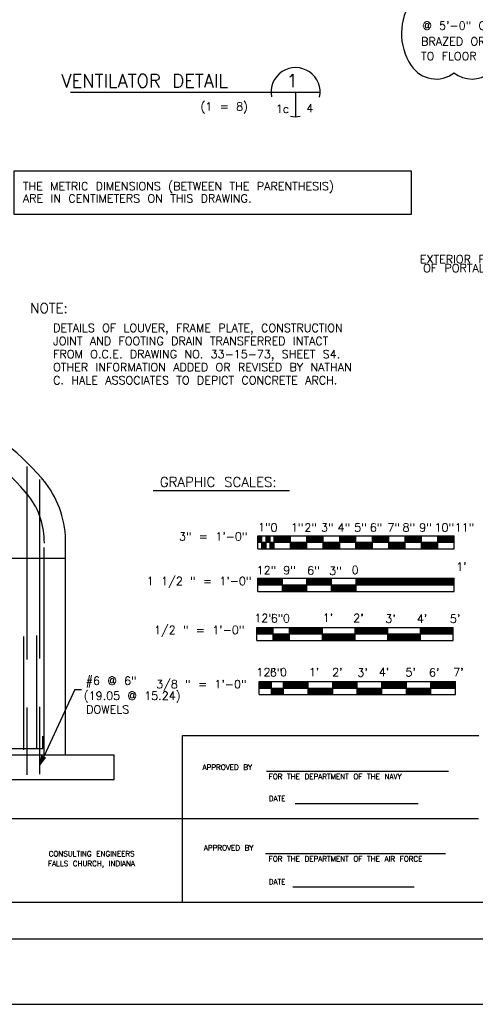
# Model space of a CAD drawing. Extents: x -17 to 2859, y -14 to 3983.
# Tile 12 of 39: x 8.44 to 15.4, y -13.71 to 1.33. Entities that reach past the tile are written whole.
import ezdxf
from ezdxf.enums import TextEntityAlignment as Align

# ---------------------------------------------------------------- set-up
doc = ezdxf.new("R2010")
doc.units = 0
doc.header["$LTSCALE"] = 25.4
doc.header["$MEASUREMENT"] = 0
doc.linetypes.add('HIDDEN2', pattern=[0.1875, 0.125, -0.0625])
doc.layers.get('0').update_dxf_attribs({"linetype": 'CONTINUOUS'})
for name, color, linetype in [('PAN_RS', 7, 'CONTINUOUS'), ('PAN_TS', 7, 'CONTINUOUS'), ('PAN_WIDTH', 7, 'CONTINUOUS')]:
    doc.layers.add(name, color=color, linetype=linetype)
doc.styles.add('TXT_SHX', font='txt.shx')

# ---------------------------------------------------------------- blocks, each defined once
blk = doc.blocks.new('LT1')
at = {"layer": 'PAN_TS', "color": 24, "linetype": 'CONTINUOUS'}
for p, q in [((0, 0), (-0.0015, -0.00032)), ((-0.0015, -0.00032), (-0.00135, 0)), ((0, 0), (-0.00149, 0.00032)), ((-0.00135, 0), (-0.00149, 0.00032)), ((-0.00039, -0.00001), (-0.00136, 0.00021)), ((-0.00128, 0), (-0.00136, 0.00021)), ((-0.00136, -0.00021), (-0.00128, 0)), ((-0.00076, 0), (-0.00122, 0.0001)), ((-0.00119, 0), (-0.00122, 0.0001)), ((-0.00076, 0), (-0.00122, -0.0001)), ((-0.00122, -0.0001), (-0.00119, 0)), ((-0.00039, -0.00001), (-0.00136, -0.00021))]:
    blk.add_line(p, q, dxfattribs=at)
blk = doc.blocks.new('112BAR')
at = {"layer": 'PAN_TS', "color": 24, "linetype": 'CONTINUOUS'}
for p, q in [((-0.00398, 0.00215), (0.02728, 0.00215)), ((-0.00398, 0.00006), (-0.00398, 0.00215)), ((-0.00398, 0.0021), (-0.00007, 0.0021)), ((-0.00398, 0.00204), (-0.00007, 0.00204)), ((-0.00398, 0.00199), (-0.00007, 0.00199)), ((-0.00398, 0.00194), (-0.00007, 0.00194)), ((-0.00398, 0.00189), (-0.00007, 0.00189)), ((-0.00398, 0.00184), (-0.00007, 0.00184)), ((-0.00398, 0.00178), (-0.00007, 0.00178)), ((-0.00398, 0.00172), (-0.00007, 0.00172)), ((-0.00398, 0.00168), (-0.00007, 0.00168)), ((-0.00398, 0.00162), (-0.00007, 0.00162)), ((-0.00398, 0.00158), (-0.00007, 0.00158)), ((-0.00007, 0.00006), (-0.00007, 0.00215)), ((0.00384, 0.00006), (0.00384, 0.00215)), ((0.00384, 0.0021), (0.00774, 0.0021)), ((0.00384, 0.00204), (0.00774, 0.00204)), ((0.00384, 0.00199), (0.00774, 0.00199)), ((0.00384, 0.00194), (0.00774, 0.00194)), ((0.00384, 0.00189), (0.00774, 0.00189)), ((0.00384, 0.00184), (0.00774, 0.00184)), ((0.00384, 0.00178), (0.00774, 0.00178)), ((0.00384, 0.00172), (0.00774, 0.00172)), ((0.00384, 0.00168), (0.00774, 0.00168)), ((0.00384, 0.00162), (0.00774, 0.00162)), ((0.00384, 0.00158), (0.00774, 0.00158)), ((0.00774, 0.00006), (0.00774, 0.00215)), ((0.01165, 0.00006), (0.01165, 0.00215)), ((0.01165, 0.0021), (0.02728, 0.0021)), ((0.01165, 0.00204), (0.02728, 0.00204)), ((0.01165, 0.00199), (0.02728, 0.00199)), ((0.01165, 0.00194), (0.02728, 0.00194)), ((0.01165, 0.00189), (0.02728, 0.00189)), ((0.01165, 0.00184), (0.02728, 0.00184)), ((0.01165, 0.00178), (0.02728, 0.00178)), ((0.01165, 0.00172), (0.02728, 0.00172)), ((0.01165, 0.00168), (0.02728, 0.00168)), ((0.01165, 0.00162), (0.02728, 0.00162)), ((0.01165, 0.00158), (0.02728, 0.00158)), ((0.02728, 0.00006), (0.02728, 0.00215)), ((-0.00398, 0.00153), (-0.00007, 0.00153)), ((-0.00398, 0.00147), (-0.00007, 0.00147)), ((-0.00398, 0.00141), (-0.00007, 0.00141)), ((-0.00398, 0.00136), (-0.00007, 0.00136)), ((-0.00398, 0.00131), (-0.00007, 0.00131)), ((-0.00398, 0.00126), (-0.00007, 0.00126)), ((-0.00398, 0.00121), (-0.00007, 0.00121)), ((-0.00398, 0.00115), (-0.00007, 0.00115)), ((-0.00398, 0.0011), (0.02728, 0.0011)), ((-0.00398, 0.00006), (0.02728, 0.00006)), ((-0.00007, 0.00105), (0.00384, 0.00105)), ((-0.00007, 0.001), (0.00384, 0.001)), ((-0.00007, 0.00095), (0.00384, 0.00095)), ((-0.00007, 0.0009), (0.00384, 0.0009)), ((-0.00007, 0.00085), (0.00384, 0.00085)), ((-0.00007, 0.00079), (0.00384, 0.00079)), ((-0.00007, 0.00074), (0.00384, 0.00074)), ((-0.00007, 0.00069), (0.00384, 0.00069)), ((-0.00007, 0.00064), (0.00384, 0.00064)), ((-0.00007, 0.00059), (0.00384, 0.00059)), ((-0.00007, 0.00052), (0.00384, 0.00052)), ((-0.00007, 0.00047), (0.00384, 0.00047)), ((-0.00007, 0.00042), (0.00384, 0.00042)), ((-0.00007, 0.00038), (0.00384, 0.00038)), ((-0.00007, 0.00032), (0.00384, 0.00032)), ((-0.00007, 0.00028), (0.00384, 0.00028)), ((-0.00007, 0.00022), (0.00384, 0.00022)), ((-0.00007, 0.00016), (0.00384, 0.00016)), ((-0.00007, 0.00011), (0.00384, 0.00011)), ((0.00384, 0.00153), (0.00774, 0.00153)), ((0.00384, 0.00147), (0.00774, 0.00147)), ((0.00384, 0.00141), (0.00774, 0.00141)), ((0.00384, 0.00136), (0.00774, 0.00136)), ((0.00384, 0.00131), (0.00774, 0.00131)), ((0.00384, 0.00126), (0.00774, 0.00126)), ((0.00384, 0.00121), (0.00774, 0.00121)), ((0.00384, 0.00115), (0.00774, 0.00115)), ((0.00774, 0.0011), (0.01165, 0.0011)), ((0.00774, 0.00105), (0.01165, 0.00105)), ((0.00774, 0.001), (0.01165, 0.001)), ((0.00774, 0.00095), (0.01165, 0.00095)), ((0.00774, 0.0009), (0.01165, 0.0009)), ((0.00774, 0.00085), (0.01165, 0.00085)), ((0.00774, 0.00079), (0.01165, 0.00079)), ((0.00774, 0.00074), (0.01165, 0.00074)), ((0.00774, 0.00069), (0.01165, 0.00069)), ((0.00774, 0.00064), (0.01165, 0.00064)), ((0.00774, 0.00059), (0.01165, 0.00059)), ((0.00774, 0.00052), (0.01165, 0.00052)), ((0.00774, 0.00047), (0.01165, 0.00047)), ((0.00774, 0.00042), (0.01165, 0.00042)), ((0.00774, 0.00038), (0.01165, 0.00038)), ((0.00774, 0.00032), (0.01165, 0.00032)), ((0.00774, 0.00028), (0.01165, 0.00028)), ((0.00774, 0.00022), (0.01165, 0.00022)), ((0.00774, 0.00016), (0.01165, 0.00016)), ((0.00774, 0.00011), (0.01165, 0.00011)), ((0.01165, 0.00153), (0.02728, 0.00153)), ((0.01165, 0.00147), (0.02728, 0.00147)), ((0.01165, 0.00141), (0.02728, 0.00141)), ((0.01165, 0.00136), (0.02728, 0.00136)), ((0.01165, 0.00131), (0.02728, 0.00131)), ((0.01165, 0.00126), (0.02728, 0.00126)), ((0.01165, 0.00121), (0.02728, 0.00121)), ((0.01165, 0.00115), (0.02728, 0.00115))]:
    blk.add_line(p, q, dxfattribs=at)
at = {"layer": 'PAN_RS', "color": 24, "linetype": 'CONTINUOUS', "style": 'TXT_SHX'}
for s, p in [("1'", (0.02843, 0.00335)), ('12"', (-0.0026, 0.00278)), ('9"', (0.00107, 0.00278)), ('6"', (0.00488, 0.00274)), ('3"', (0.00838, 0.00269)), ('0', (0.01152, 0.00282))]:
    blk.add_text(s, height=0.0013, dxfattribs=at).set_placement(p, align=Align.CENTER)
at = {"layer": 'PAN_TS', "color": 24, "linetype": 'CONTINUOUS', "style": 'TXT_SHX'}
blk.add_text('1 1/2 " = 1\'-0"', height=0.0013, dxfattribs=at).set_placement((-0.00498, 0.00105), align=Align.RIGHT)
blk = doc.blocks.new('12BAR')
at = {"layer": 'PAN_TS', "color": 24, "linetype": 'CONTINUOUS'}
for p, q in [((-0.00628, 0.00236), (0.02496, 0.00236)), ((-0.00628, 0.00028), (-0.00628, 0.00236)), ((-0.00628, 0.00231), (-0.00367, 0.00231)), ((-0.00628, 0.00226), (-0.00367, 0.00226)), ((-0.00628, 0.00221), (-0.00367, 0.00221)), ((-0.00628, 0.00215), (-0.00367, 0.00215)), ((-0.00628, 0.0021), (-0.00367, 0.0021)), ((-0.00628, 0.00205), (-0.00367, 0.00205)), ((-0.00628, 0.002), (-0.00367, 0.002)), ((-0.00628, 0.00195), (-0.00367, 0.00195)), ((-0.00628, 0.0019), (-0.00367, 0.0019)), ((-0.00628, 0.00185), (-0.00367, 0.00185)), ((-0.00628, 0.00179), (-0.00367, 0.00179)), ((-0.00628, 0.00174), (-0.00367, 0.00174)), ((-0.00628, 0.00169), (-0.00367, 0.00169)), ((-0.00628, 0.00164), (-0.00367, 0.00164)), ((-0.00628, 0.00159), (-0.00367, 0.00159)), ((-0.00367, 0.00028), (-0.00367, 0.00236)), ((-0.00108, 0.00028), (-0.00108, 0.00236)), ((-0.00108, 0.00231), (0.00414, 0.00231)), ((-0.00108, 0.00226), (0.00414, 0.00226)), ((-0.00108, 0.00221), (0.00414, 0.00221)), ((-0.00108, 0.00215), (0.00414, 0.00215)), ((-0.00108, 0.0021), (0.00414, 0.0021)), ((-0.00108, 0.00205), (0.00414, 0.00205)), ((-0.00108, 0.002), (0.00414, 0.002)), ((-0.00108, 0.00195), (0.00414, 0.00195)), ((-0.00108, 0.0019), (0.00414, 0.0019)), ((-0.00108, 0.00185), (0.00414, 0.00185)), ((-0.00108, 0.00179), (0.00414, 0.00179)), ((-0.00108, 0.00174), (0.00414, 0.00174)), ((-0.00108, 0.00169), (0.00414, 0.00169)), ((-0.00108, 0.00164), (0.00414, 0.00164)), ((-0.00108, 0.00159), (0.00414, 0.00159)), ((0.00414, 0.00028), (0.00414, 0.00236)), ((0.00935, 0.00028), (0.00935, 0.00236)), ((0.00935, 0.00231), (0.01455, 0.00231)), ((0.00935, 0.00226), (0.01455, 0.00226)), ((0.00935, 0.00221), (0.01455, 0.00221)), ((0.00935, 0.00215), (0.01455, 0.00215)), ((0.00935, 0.0021), (0.01455, 0.0021)), ((0.00935, 0.00205), (0.01455, 0.00205)), ((0.00935, 0.002), (0.01455, 0.002)), ((0.00935, 0.00195), (0.01455, 0.00195)), ((0.00935, 0.0019), (0.01455, 0.0019)), ((0.00935, 0.00185), (0.01455, 0.00185)), ((0.00935, 0.00179), (0.01455, 0.00179)), ((0.00935, 0.00174), (0.01455, 0.00174)), ((0.00935, 0.00169), (0.01455, 0.00169)), ((0.00935, 0.00164), (0.01455, 0.00164)), ((0.00935, 0.00159), (0.01455, 0.00159)), ((0.01455, 0.00028), (0.01455, 0.00236)), ((0.01976, 0.00028), (0.01976, 0.00236)), ((0.01976, 0.00231), (0.02496, 0.00231)), ((0.01976, 0.00226), (0.02496, 0.00226)), ((0.01976, 0.00221), (0.02496, 0.00221)), ((0.01976, 0.00215), (0.02496, 0.00215)), ((0.01976, 0.0021), (0.02496, 0.0021)), ((0.01976, 0.00205), (0.02496, 0.00205)), ((0.01976, 0.002), (0.02496, 0.002)), ((0.01976, 0.00195), (0.02496, 0.00195)), ((0.01976, 0.0019), (0.02496, 0.0019)), ((0.01976, 0.00185), (0.02496, 0.00185)), ((0.01976, 0.00179), (0.02496, 0.00179)), ((0.01976, 0.00174), (0.02496, 0.00174)), ((0.01976, 0.00169), (0.02496, 0.00169)), ((0.01976, 0.00164), (0.02496, 0.00164)), ((0.01976, 0.00159), (0.02496, 0.00159)), ((0.02496, 0.00028), (0.02496, 0.00236)), ((-0.00628, 0.00153), (-0.00367, 0.00153)), ((-0.00628, 0.00147), (-0.00367, 0.00147)), ((-0.00628, 0.00143), (-0.00367, 0.00143)), ((-0.00628, 0.00137), (-0.00367, 0.00137)), ((-0.00628, 0.00133), (0.02496, 0.00133)), ((-0.00628, 0.00028), (0.02496, 0.00028)), ((-0.00367, 0.00128), (-0.00108, 0.00128)), ((-0.00367, 0.00122), (-0.00108, 0.00122)), ((-0.00367, 0.00116), (-0.00108, 0.00116)), ((-0.00367, 0.00111), (-0.00108, 0.00111)), ((-0.00367, 0.00106), (-0.00108, 0.00106)), ((-0.00367, 0.00101), (-0.00108, 0.00101)), ((-0.00367, 0.00096), (-0.00108, 0.00096)), ((-0.00367, 0.0009), (-0.00108, 0.0009)), ((-0.00367, 0.00085), (-0.00108, 0.00085)), ((-0.00367, 0.0008), (-0.00108, 0.0008)), ((-0.00367, 0.00075), (-0.00108, 0.00075)), ((-0.00367, 0.0007), (-0.00108, 0.0007)), ((-0.00367, 0.00065), (-0.00108, 0.00065)), ((-0.00367, 0.0006), (-0.00108, 0.0006)), ((-0.00367, 0.00054), (-0.00108, 0.00054)), ((-0.00367, 0.00049), (-0.00108, 0.00049)), ((-0.00367, 0.00044), (-0.00108, 0.00044)), ((-0.00367, 0.00039), (-0.00108, 0.00039)), ((-0.00367, 0.00034), (-0.00108, 0.00034)), ((-0.00108, 0.00153), (0.00414, 0.00153)), ((-0.00108, 0.00147), (0.00414, 0.00147)), ((-0.00108, 0.00143), (0.00414, 0.00143)), ((-0.00108, 0.00137), (0.00414, 0.00137)), ((0.00414, 0.00128), (0.00935, 0.00128)), ((0.00414, 0.00122), (0.00935, 0.00122)), ((0.00414, 0.00116), (0.00935, 0.00116)), ((0.00414, 0.00111), (0.00935, 0.00111)), ((0.00414, 0.00106), (0.00935, 0.00106)), ((0.00414, 0.00101), (0.00935, 0.00101)), ((0.00414, 0.00096), (0.00935, 0.00096)), ((0.00414, 0.0009), (0.00935, 0.0009)), ((0.00414, 0.00085), (0.00935, 0.00085)), ((0.00414, 0.0008), (0.00935, 0.0008)), ((0.00414, 0.00075), (0.00935, 0.00075)), ((0.00414, 0.0007), (0.00935, 0.0007)), ((0.00414, 0.00065), (0.00935, 0.00065)), ((0.00414, 0.0006), (0.00935, 0.0006)), ((0.00414, 0.00054), (0.00935, 0.00054)), ((0.00414, 0.00049), (0.00935, 0.00049)), ((0.00414, 0.00044), (0.00935, 0.00044)), ((0.00414, 0.00039), (0.00935, 0.00039)), ((0.00414, 0.00034), (0.00935, 0.00034)), ((0.00935, 0.00153), (0.01455, 0.00153)), ((0.00935, 0.00147), (0.01455, 0.00147)), ((0.00935, 0.00143), (0.01455, 0.00143)), ((0.00935, 0.00137), (0.01455, 0.00137)), ((0.01455, 0.00128), (0.01976, 0.00128)), ((0.01455, 0.00122), (0.01976, 0.00122)), ((0.01455, 0.00116), (0.01976, 0.00116)), ((0.01455, 0.00111), (0.01976, 0.00111)), ((0.01455, 0.00106), (0.01976, 0.00106)), ((0.01455, 0.00101), (0.01976, 0.00101)), ((0.01455, 0.00096), (0.01976, 0.00096)), ((0.01455, 0.0009), (0.01976, 0.0009)), ((0.01455, 0.00085), (0.01976, 0.00085)), ((0.01455, 0.0008), (0.01976, 0.0008)), ((0.01455, 0.00075), (0.01976, 0.00075)), ((0.01455, 0.0007), (0.01976, 0.0007)), ((0.01455, 0.00065), (0.01976, 0.00065)), ((0.01455, 0.0006), (0.01976, 0.0006)), ((0.01455, 0.00054), (0.01976, 0.00054)), ((0.01455, 0.00049), (0.01976, 0.00049)), ((0.01455, 0.00044), (0.01976, 0.00044)), ((0.01455, 0.00039), (0.01976, 0.00039)), ((0.01455, 0.00034), (0.01976, 0.00034)), ((0.01976, 0.00153), (0.02496, 0.00153)), ((0.01976, 0.00147), (0.02496, 0.00147)), ((0.01976, 0.00143), (0.02496, 0.00143)), ((0.01976, 0.00137), (0.02496, 0.00137))]:
    blk.add_line(p, q, dxfattribs=at)
at = {"layer": 'PAN_RS', "color": 24, "linetype": 'CONTINUOUS', "style": 'TXT_SHX'}
for s, p in [('12"', (-0.00514, 0.0032)), ('6"', (-0.00307, 0.00315)), ('0', (-0.00158, 0.00315)), ("1'", (0.00502, 0.00325)), ("2'", (0.00989, 0.0032)), ("3'", (0.01499, 0.00309))]:
    blk.add_text(s, height=0.0013, dxfattribs=at).set_placement(p, align=Align.CENTER)
at = {"layer": 'PAN_TS', "color": 24, "linetype": 'CONTINUOUS', "style": 'TXT_SHX'}
for s, p in [("4'", (0.02001, 0.0031)), ("5'", (0.02528, 0.00309))]:
    blk.add_text(s, height=0.0013, dxfattribs=at).set_placement(p, align=Align.CENTER)
blk.add_text(' 1/2 " = 1\'-0"', height=0.0013, dxfattribs=at).set_placement((-0.00827, 0.0013), align=Align.RIGHT)
blk = doc.blocks.new('3BAR')
at = {"layer": 'PAN_TS', "color": 24, "linetype": 'CONTINUOUS'}
for p, q in [((-0.0076, 0.00213), (0.02365, 0.00213)), ((-0.0076, 0.00004), (-0.0076, 0.00213)), ((-0.0076, 0.00208), (-0.00694, 0.00208)), ((-0.0076, 0.00202), (-0.00694, 0.00202)), ((-0.0076, 0.00198), (-0.00694, 0.00198)), ((-0.0076, 0.00191), (-0.00694, 0.00191)), ((-0.0076, 0.00186), (-0.00694, 0.00186)), ((-0.0076, 0.00181), (-0.00694, 0.00181)), ((-0.0076, 0.00176), (-0.00694, 0.00176)), ((-0.0076, 0.00171), (-0.00694, 0.00171)), ((-0.0076, 0.00165), (-0.00694, 0.00165)), ((-0.0076, 0.0016), (-0.00694, 0.0016)), ((-0.00694, 0.00004), (-0.00694, 0.00213)), ((-0.00629, 0.00004), (-0.00629, 0.00213)), ((-0.00629, 0.00208), (-0.00564, 0.00208)), ((-0.00629, 0.00202), (-0.00564, 0.00202)), ((-0.00629, 0.00198), (-0.00564, 0.00198)), ((-0.00629, 0.00191), (-0.00564, 0.00191)), ((-0.00629, 0.00186), (-0.00564, 0.00186)), ((-0.00629, 0.00181), (-0.00564, 0.00181)), ((-0.00629, 0.00176), (-0.00564, 0.00176)), ((-0.00629, 0.00171), (-0.00564, 0.00171)), ((-0.00629, 0.00165), (-0.00564, 0.00165)), ((-0.00629, 0.0016), (-0.00564, 0.0016)), ((-0.00564, 0.00004), (-0.00564, 0.00213)), ((-0.00499, 0.00004), (-0.00499, 0.00213)), ((-0.00499, 0.00208), (-0.00239, 0.00208)), ((-0.00499, 0.00202), (-0.00239, 0.00202)), ((-0.00499, 0.00198), (-0.00239, 0.00198)), ((-0.00499, 0.00191), (-0.00239, 0.00191)), ((-0.00499, 0.00186), (-0.00239, 0.00186)), ((-0.00499, 0.00181), (-0.00239, 0.00181)), ((-0.00499, 0.00176), (-0.00239, 0.00176)), ((-0.00499, 0.00171), (-0.00239, 0.00171)), ((-0.00499, 0.00165), (-0.00239, 0.00165)), ((-0.00499, 0.0016), (-0.00239, 0.0016)), ((-0.00239, 0.00004), (-0.00239, 0.00213)), ((0.00022, 0.00004), (0.00022, 0.00213)), ((0.00022, 0.00004), (0.00022, 0.00213)), ((0.00022, 0.00208), (0.00282, 0.00208)), ((0.00022, 0.00202), (0.00282, 0.00202)), ((0.00022, 0.00198), (0.00282, 0.00198)), ((0.00022, 0.00191), (0.00282, 0.00191)), ((0.00022, 0.00186), (0.00282, 0.00186)), ((0.00022, 0.00181), (0.00282, 0.00181)), ((0.00022, 0.00176), (0.00282, 0.00176)), ((0.00022, 0.00171), (0.00282, 0.00171)), ((0.00022, 0.00165), (0.00282, 0.00165)), ((0.00022, 0.0016), (0.00282, 0.0016)), ((0.00282, 0.00004), (0.00282, 0.00213)), ((0.00543, 0.00004), (0.00543, 0.00213)), ((0.00543, 0.00004), (0.00543, 0.00213)), ((0.00543, 0.00208), (0.00802, 0.00208)), ((0.00543, 0.00202), (0.00802, 0.00202)), ((0.00543, 0.00198), (0.00802, 0.00198)), ((0.00543, 0.00191), (0.00802, 0.00191)), ((0.00543, 0.00186), (0.00802, 0.00186)), ((0.00543, 0.00181), (0.00802, 0.00181)), ((0.00543, 0.00176), (0.00802, 0.00176)), ((0.00543, 0.00171), (0.00802, 0.00171)), ((0.00543, 0.00165), (0.00802, 0.00165)), ((0.00543, 0.0016), (0.00802, 0.0016)), ((0.00802, 0.00004), (0.00802, 0.00213)), ((0.01064, 0.00004), (0.01064, 0.00213)), ((0.01064, 0.00004), (0.01064, 0.00213)), ((0.01064, 0.00208), (0.01324, 0.00208)), ((0.01064, 0.00202), (0.01324, 0.00202)), ((0.01064, 0.00198), (0.01324, 0.00198)), ((0.01064, 0.00191), (0.01324, 0.00191)), ((0.01064, 0.00186), (0.01324, 0.00186)), ((0.01064, 0.00181), (0.01324, 0.00181)), ((0.01064, 0.00176), (0.01324, 0.00176)), ((0.01064, 0.00171), (0.01324, 0.00171)), ((0.01064, 0.00165), (0.01324, 0.00165)), ((0.01064, 0.0016), (0.01324, 0.0016)), ((0.01324, 0.00004), (0.01324, 0.00213)), ((0.01585, 0.00004), (0.01585, 0.00213)), ((0.01585, 0.00004), (0.01585, 0.00213)), ((0.01585, 0.00208), (0.01845, 0.00208)), ((0.01585, 0.00202), (0.01845, 0.00202)), ((0.01585, 0.00198), (0.01845, 0.00198)), ((0.01585, 0.00191), (0.01845, 0.00191)), ((0.01585, 0.00186), (0.01845, 0.00186)), ((0.01585, 0.00181), (0.01845, 0.00181)), ((0.01585, 0.00176), (0.01845, 0.00176)), ((0.01585, 0.00171), (0.01845, 0.00171)), ((0.01585, 0.00165), (0.01845, 0.00165)), ((0.01585, 0.0016), (0.01845, 0.0016)), ((0.01845, 0.00004), (0.01845, 0.00213)), ((0.01845, 0.00004), (0.01845, 0.00213)), ((0.02105, 0.00004), (0.02105, 0.00213)), ((0.02105, 0.00004), (0.02105, 0.00213)), ((0.02105, 0.00208), (0.02365, 0.00208)), ((0.02105, 0.00202), (0.02365, 0.00202)), ((0.02105, 0.00198), (0.02365, 0.00198)), ((0.02105, 0.00191), (0.02365, 0.00191)), ((0.02105, 0.00186), (0.02365, 0.00186)), ((0.02105, 0.00181), (0.02365, 0.00181)), ((0.02105, 0.00176), (0.02365, 0.00176)), ((0.02105, 0.00171), (0.02365, 0.00171)), ((0.02105, 0.00165), (0.02365, 0.00165)), ((0.02105, 0.0016), (0.02365, 0.0016)), ((0.02365, 0.00004), (0.02365, 0.00213)), ((-0.0076, 0.00155), (-0.00694, 0.00155)), ((-0.0076, 0.0015), (-0.00694, 0.0015)), ((-0.0076, 0.00145), (-0.00694, 0.00145)), ((-0.0076, 0.0014), (-0.00694, 0.0014)), ((-0.0076, 0.00134), (-0.00694, 0.00134)), ((-0.0076, 0.00129), (-0.00694, 0.00129)), ((-0.0076, 0.00124), (-0.00694, 0.00124)), ((-0.0076, 0.00119), (-0.00694, 0.00119)), ((-0.0076, 0.00114), (-0.00694, 0.00114)), ((-0.0076, 0.00109), (0.02365, 0.00109)), ((-0.0076, 0.00004), (0.02365, 0.00004)), ((-0.00694, 0.00104), (-0.00629, 0.00104)), ((-0.00694, 0.00099), (-0.00629, 0.00099)), ((-0.00694, 0.00094), (-0.00629, 0.00094)), ((-0.00694, 0.00089), (-0.00629, 0.00089)), ((-0.00694, 0.00084), (-0.00629, 0.00084)), ((-0.00694, 0.00077), (-0.00629, 0.00077)), ((-0.00694, 0.00072), (-0.00629, 0.00072)), ((-0.00694, 0.00068), (-0.00629, 0.00068)), ((-0.00694, 0.00063), (-0.00629, 0.00063)), ((-0.00694, 0.00057), (-0.00629, 0.00057)), ((-0.00694, 0.00052), (-0.00629, 0.00052)), ((-0.00694, 0.00047), (-0.00629, 0.00047)), ((-0.00694, 0.00041), (-0.00629, 0.00041)), ((-0.00694, 0.00036), (-0.00629, 0.00036)), ((-0.00694, 0.00031), (-0.00629, 0.00031)), ((-0.00694, 0.00026), (-0.00629, 0.00026)), ((-0.00694, 0.00021), (-0.00629, 0.00021)), ((-0.00694, 0.00015), (-0.00629, 0.00015)), ((-0.00694, 0.0001), (-0.00629, 0.0001)), ((-0.00629, 0.00155), (-0.00564, 0.00155)), ((-0.00629, 0.0015), (-0.00564, 0.0015)), ((-0.00629, 0.00145), (-0.00564, 0.00145)), ((-0.00629, 0.0014), (-0.00564, 0.0014)), ((-0.00629, 0.00134), (-0.00564, 0.00134)), ((-0.00629, 0.00129), (-0.00564, 0.00129)), ((-0.00629, 0.00124), (-0.00564, 0.00124)), ((-0.00629, 0.00119), (-0.00564, 0.00119)), ((-0.00629, 0.00114), (-0.00564, 0.00114)), ((-0.00564, 0.00105), (-0.00499, 0.00105)), ((-0.00564, 0.001), (-0.00499, 0.001)), ((-0.00564, 0.00095), (-0.00499, 0.00095)), ((-0.00564, 0.0009), (-0.00499, 0.0009)), ((-0.00564, 0.00085), (-0.00499, 0.00085)), ((-0.00564, 0.00079), (-0.00499, 0.00079)), ((-0.00564, 0.00074), (-0.00499, 0.00074)), ((-0.00564, 0.00069), (-0.00499, 0.00069)), ((-0.00564, 0.00064), (-0.00499, 0.00064)), ((-0.00564, 0.00059), (-0.00499, 0.00059)), ((-0.00564, 0.00052), (-0.00499, 0.00052)), ((-0.00564, 0.00047), (-0.00499, 0.00047)), ((-0.00564, 0.00042), (-0.00499, 0.00042)), ((-0.00564, 0.00038), (-0.00499, 0.00038)), ((-0.00564, 0.00032), (-0.00499, 0.00032)), ((-0.00564, 0.00028), (-0.00499, 0.00028)), ((-0.00564, 0.00022), (-0.00499, 0.00022)), ((-0.00564, 0.00016), (-0.00499, 0.00016)), ((-0.00564, 0.00011), (-0.00499, 0.00011)), ((-0.00499, 0.00155), (-0.00239, 0.00155)), ((-0.00499, 0.0015), (-0.00239, 0.0015)), ((-0.00499, 0.00145), (-0.00239, 0.00145)), ((-0.00499, 0.0014), (-0.00239, 0.0014)), ((-0.00499, 0.00134), (-0.00239, 0.00134)), ((-0.00499, 0.00129), (-0.00239, 0.00129)), ((-0.00499, 0.00124), (-0.00239, 0.00124)), ((-0.00499, 0.00119), (-0.00239, 0.00119)), ((-0.00499, 0.00114), (-0.00239, 0.00114)), ((-0.00239, 0.00103), (0.00022, 0.00103)), ((-0.00239, 0.00097), (0.00022, 0.00097)), ((-0.00239, 0.00093), (0.00022, 0.00093)), ((-0.00239, 0.00088), (0.00022, 0.00088)), ((-0.00239, 0.00082), (0.00022, 0.00082)), ((-0.00239, 0.00077), (0.00022, 0.00077)), ((-0.00239, 0.00072), (0.00022, 0.00072)), ((-0.00239, 0.00066), (0.00022, 0.00066)), ((-0.00239, 0.00061), (0.00022, 0.00061)), ((-0.00239, 0.00056), (0.00022, 0.00056)), ((-0.00239, 0.00051), (0.00022, 0.00051)), ((-0.00239, 0.00046), (0.00022, 0.00046)), ((-0.00239, 0.0004), (0.00022, 0.0004)), ((-0.00239, 0.00035), (0.00022, 0.00035)), ((-0.00239, 0.0003), (0.00022, 0.0003)), ((-0.00239, 0.00025), (0.00022, 0.00025)), ((-0.00239, 0.0002), (0.00022, 0.0002)), ((-0.00239, 0.00015), (0.00022, 0.00015)), ((-0.00239, 0.0001), (0.00022, 0.0001)), ((0.00022, 0.00155), (0.00282, 0.00155)), ((0.00022, 0.0015), (0.00282, 0.0015)), ((0.00022, 0.00145), (0.00282, 0.00145)), ((0.00022, 0.0014), (0.00282, 0.0014)), ((0.00022, 0.00134), (0.00282, 0.00134)), ((0.00022, 0.00129), (0.00282, 0.00129)), ((0.00022, 0.00124), (0.00282, 0.00124)), ((0.00022, 0.00119), (0.00282, 0.00119)), ((0.00022, 0.00114), (0.00282, 0.00114)), ((0.00282, 0.00103), (0.00543, 0.00103)), ((0.00282, 0.00097), (0.00543, 0.00097)), ((0.00282, 0.00093), (0.00543, 0.00093)), ((0.00282, 0.00088), (0.00543, 0.00088)), ((0.00282, 0.00082), (0.00543, 0.00082)), ((0.00282, 0.00077), (0.00543, 0.00077)), ((0.00282, 0.00072), (0.00543, 0.00072)), ((0.00282, 0.00066), (0.00543, 0.00066)), ((0.00282, 0.00061), (0.00543, 0.00061)), ((0.00282, 0.00056), (0.00543, 0.00056)), ((0.00282, 0.00051), (0.00543, 0.00051)), ((0.00282, 0.00046), (0.00543, 0.00046)), ((0.00282, 0.0004), (0.00543, 0.0004)), ((0.00282, 0.00035), (0.00543, 0.00035)), ((0.00282, 0.0003), (0.00543, 0.0003)), ((0.00282, 0.00025), (0.00543, 0.00025)), ((0.00282, 0.0002), (0.00543, 0.0002)), ((0.00282, 0.00015), (0.00543, 0.00015)), ((0.00282, 0.0001), (0.00543, 0.0001)), ((0.00543, 0.00155), (0.00802, 0.00155)), ((0.00543, 0.0015), (0.00802, 0.0015)), ((0.00543, 0.00145), (0.00802, 0.00145)), ((0.00543, 0.0014), (0.00802, 0.0014)), ((0.00543, 0.00134), (0.00802, 0.00134)), ((0.00543, 0.00129), (0.00802, 0.00129)), ((0.00543, 0.00124), (0.00802, 0.00124)), ((0.00543, 0.00119), (0.00802, 0.00119)), ((0.00543, 0.00114), (0.00802, 0.00114)), ((0.00802, 0.00103), (0.01064, 0.00103)), ((0.00802, 0.00097), (0.01064, 0.00097)), ((0.00802, 0.00093), (0.01064, 0.00093)), ((0.00802, 0.00088), (0.01064, 0.00088)), ((0.00802, 0.00082), (0.01064, 0.00082)), ((0.00802, 0.00077), (0.01064, 0.00077)), ((0.00802, 0.00072), (0.01064, 0.00072)), ((0.00802, 0.00066), (0.01064, 0.00066)), ((0.00802, 0.00061), (0.01064, 0.00061)), ((0.00802, 0.00056), (0.01064, 0.00056)), ((0.00802, 0.00051), (0.01064, 0.00051)), ((0.00802, 0.00046), (0.01064, 0.00046)), ((0.00802, 0.0004), (0.01064, 0.0004)), ((0.00802, 0.00035), (0.01064, 0.00035)), ((0.00802, 0.0003), (0.01064, 0.0003)), ((0.00802, 0.00025), (0.01064, 0.00025)), ((0.00802, 0.0002), (0.01064, 0.0002)), ((0.00802, 0.00015), (0.01064, 0.00015)), ((0.00802, 0.0001), (0.01064, 0.0001)), ((0.01064, 0.00155), (0.01324, 0.00155)), ((0.01064, 0.0015), (0.01324, 0.0015)), ((0.01064, 0.00145), (0.01324, 0.00145)), ((0.01064, 0.0014), (0.01324, 0.0014)), ((0.01064, 0.00134), (0.01324, 0.00134)), ((0.01064, 0.00129), (0.01324, 0.00129)), ((0.01064, 0.00124), (0.01324, 0.00124)), ((0.01064, 0.00119), (0.01324, 0.00119)), ((0.01064, 0.00114), (0.01324, 0.00114)), ((0.01324, 0.00103), (0.01585, 0.00103)), ((0.01324, 0.00097), (0.01585, 0.00097)), ((0.01324, 0.00093), (0.01585, 0.00093)), ((0.01324, 0.00088), (0.01585, 0.00088)), ((0.01324, 0.00082), (0.01585, 0.00082)), ((0.01324, 0.00077), (0.01585, 0.00077)), ((0.01324, 0.00072), (0.01585, 0.00072)), ((0.01324, 0.00066), (0.01585, 0.00066)), ((0.01324, 0.00061), (0.01585, 0.00061)), ((0.01324, 0.00056), (0.01585, 0.00056)), ((0.01324, 0.00051), (0.01585, 0.00051)), ((0.01324, 0.00046), (0.01585, 0.00046)), ((0.01324, 0.0004), (0.01585, 0.0004)), ((0.01324, 0.00035), (0.01585, 0.00035)), ((0.01324, 0.0003), (0.01585, 0.0003)), ((0.01324, 0.00025), (0.01585, 0.00025)), ((0.01324, 0.0002), (0.01585, 0.0002)), ((0.01324, 0.00015), (0.01585, 0.00015)), ((0.01324, 0.0001), (0.01585, 0.0001)), ((0.01585, 0.00155), (0.01845, 0.00155)), ((0.01585, 0.0015), (0.01845, 0.0015)), ((0.01585, 0.00145), (0.01845, 0.00145)), ((0.01585, 0.0014), (0.01845, 0.0014)), ((0.01585, 0.00134), (0.01845, 0.00134)), ((0.01585, 0.00129), (0.01845, 0.00129)), ((0.01585, 0.00124), (0.01845, 0.00124)), ((0.01585, 0.00119), (0.01845, 0.00119)), ((0.01585, 0.00114), (0.01845, 0.00114)), ((0.01845, 0.00103), (0.02105, 0.00103)), ((0.01845, 0.00097), (0.02105, 0.00097)), ((0.01845, 0.00093), (0.02105, 0.00093)), ((0.01845, 0.00088), (0.02105, 0.00088)), ((0.01845, 0.00082), (0.02105, 0.00082)), ((0.01845, 0.00077), (0.02105, 0.00077)), ((0.01845, 0.00072), (0.02105, 0.00072)), ((0.01845, 0.00066), (0.02105, 0.00066)), ((0.01845, 0.00061), (0.02105, 0.00061)), ((0.01845, 0.00056), (0.02105, 0.00056)), ((0.01845, 0.00051), (0.02105, 0.00051)), ((0.01845, 0.00046), (0.02105, 0.00046)), ((0.01845, 0.0004), (0.02105, 0.0004)), ((0.01845, 0.00035), (0.02105, 0.00035)), ((0.01845, 0.0003), (0.02105, 0.0003)), ((0.01845, 0.00025), (0.02105, 0.00025)), ((0.01845, 0.0002), (0.02105, 0.0002)), ((0.01845, 0.00015), (0.02105, 0.00015)), ((0.01845, 0.0001), (0.02105, 0.0001)), ((0.02105, 0.00155), (0.02365, 0.00155)), ((0.02105, 0.0015), (0.02365, 0.0015)), ((0.02105, 0.00145), (0.02365, 0.00145)), ((0.02105, 0.0014), (0.02365, 0.0014)), ((0.02105, 0.00134), (0.02365, 0.00134)), ((0.02105, 0.00129), (0.02365, 0.00129)), ((0.02105, 0.00124), (0.02365, 0.00124)), ((0.02105, 0.00119), (0.02365, 0.00119)), ((0.02105, 0.00114), (0.02365, 0.00114))]:
    blk.add_line(p, q, dxfattribs=at)
at = {"layer": 'PAN_TS', "color": 24, "linetype": 'CONTINUOUS', "style": 'TXT_SHX'}
for s, p in [('1"', (-0.00657, 0.00284)), ('0', (-0.00503, 0.00279)), ('1"', (-0.00134, 0.00279)), ('2"', (0.0008, 0.00279)), ('3"', (0.00345, 0.00279)), ('4"', (0.0061, 0.00279)), ('5"', (0.00873, 0.00279)), ('6"', (0.01122, 0.00279)), ('7"', (0.01403, 0.00279)), ('8"', (0.01643, 0.00279)), ('9"', (0.01909, 0.00279)), ('10"', (0.02208, 0.00279)), ('11"', (0.02528, 0.00279))]:
    blk.add_text(s, height=0.0013, dxfattribs=at).set_placement(p, align=Align.CENTER)
blk.add_text('3" = 1\'-0"', height=0.0013, dxfattribs=at).set_placement((-0.00925, 0.00136), align=Align.RIGHT)
blk = doc.blocks.new('38BAR')
at = {"layer": 'PAN_TS', "color": 24, "linetype": 'CONTINUOUS'}
for p, q in [((-0.0061, 0.00269), (0.02515, 0.00269)), ((-0.0061, 0.0006), (-0.0061, 0.00269)), ((-0.0061, 0.00264), (-0.00415, 0.00264)), ((-0.0061, 0.00259), (-0.00415, 0.00259)), ((-0.0061, 0.00252), (-0.00415, 0.00252)), ((-0.0061, 0.00248), (-0.00415, 0.00248)), ((-0.0061, 0.00243), (-0.00415, 0.00243)), ((-0.0061, 0.00237), (-0.00415, 0.00237)), ((-0.0061, 0.00232), (-0.00415, 0.00232)), ((-0.0061, 0.00228), (-0.00415, 0.00228)), ((-0.0061, 0.00221), (-0.00415, 0.00221)), ((-0.0061, 0.00216), (-0.00415, 0.00216)), ((-0.0061, 0.00211), (-0.00415, 0.00211)), ((-0.0061, 0.00206), (-0.00415, 0.00206)), ((-0.0061, 0.00201), (-0.00415, 0.00201)), ((-0.0061, 0.00196), (-0.00415, 0.00196)), ((-0.0061, 0.0019), (-0.00415, 0.0019)), ((-0.0061, 0.00185), (-0.00415, 0.00185)), ((-0.0061, 0.0018), (-0.00415, 0.0018)), ((-0.0061, 0.00175), (-0.00415, 0.00175)), ((-0.0061, 0.0017), (-0.00415, 0.0017)), ((-0.0061, 0.00165), (0.02515, 0.00165)), ((-0.00415, 0.0006), (-0.00415, 0.00269)), ((-0.00415, 0.00159), (-0.00219, 0.00159)), ((-0.00219, 0.0006), (-0.00219, 0.00269)), ((-0.00219, 0.00264), (0.00172, 0.00264)), ((-0.00219, 0.00259), (0.00172, 0.00259)), ((-0.00219, 0.00252), (0.00172, 0.00252)), ((-0.00219, 0.00248), (0.00172, 0.00248)), ((-0.00219, 0.00243), (0.00172, 0.00243)), ((-0.00219, 0.00237), (0.00172, 0.00237)), ((-0.00219, 0.00232), (0.00172, 0.00232)), ((-0.00219, 0.00228), (0.00172, 0.00228)), ((-0.00219, 0.00221), (0.00172, 0.00221)), ((-0.00219, 0.00216), (0.00172, 0.00216)), ((-0.00219, 0.00211), (0.00172, 0.00211)), ((-0.00219, 0.00206), (0.00172, 0.00206)), ((-0.00219, 0.00201), (0.00172, 0.00201)), ((-0.00219, 0.00196), (0.00172, 0.00196)), ((-0.00219, 0.0019), (0.00172, 0.0019)), ((-0.00219, 0.00185), (0.00172, 0.00185)), ((-0.00219, 0.0018), (0.00172, 0.0018)), ((-0.00219, 0.00175), (0.00172, 0.00175)), ((-0.00219, 0.0017), (0.00172, 0.0017)), ((0.00172, 0.0006), (0.00172, 0.00269)), ((0.00172, 0.00159), (0.00562, 0.00159)), ((0.00562, 0.0006), (0.00562, 0.00269)), ((0.00562, 0.00264), (0.00953, 0.00264)), ((0.00562, 0.00259), (0.00953, 0.00259)), ((0.00562, 0.00252), (0.00953, 0.00252)), ((0.00562, 0.00248), (0.00953, 0.00248)), ((0.00562, 0.00243), (0.00953, 0.00243)), ((0.00562, 0.00237), (0.00953, 0.00237)), ((0.00562, 0.00232), (0.00953, 0.00232)), ((0.00562, 0.00228), (0.00953, 0.00228)), ((0.00562, 0.00221), (0.00953, 0.00221)), ((0.00562, 0.00216), (0.00953, 0.00216)), ((0.00562, 0.00211), (0.00953, 0.00211)), ((0.00562, 0.00206), (0.00953, 0.00206)), ((0.00562, 0.00201), (0.00953, 0.00201)), ((0.00562, 0.00196), (0.00953, 0.00196)), ((0.00562, 0.0019), (0.00953, 0.0019)), ((0.00562, 0.00185), (0.00953, 0.00185)), ((0.00562, 0.0018), (0.00953, 0.0018)), ((0.00562, 0.00175), (0.00953, 0.00175)), ((0.00562, 0.0017), (0.00953, 0.0017)), ((0.00953, 0.0006), (0.00953, 0.00269)), ((0.00953, 0.00159), (0.01344, 0.00159)), ((0.01344, 0.0006), (0.01344, 0.00269)), ((0.01344, 0.00264), (0.01734, 0.00264)), ((0.01344, 0.00259), (0.01734, 0.00259)), ((0.01344, 0.00252), (0.01734, 0.00252)), ((0.01344, 0.00248), (0.01734, 0.00248)), ((0.01344, 0.00243), (0.01734, 0.00243)), ((0.01344, 0.00237), (0.01734, 0.00237)), ((0.01344, 0.00232), (0.01734, 0.00232)), ((0.01344, 0.00228), (0.01734, 0.00228)), ((0.01344, 0.00221), (0.01734, 0.00221)), ((0.01344, 0.00216), (0.01734, 0.00216)), ((0.01344, 0.00211), (0.01734, 0.00211)), ((0.01344, 0.00206), (0.01734, 0.00206)), ((0.01344, 0.00201), (0.01734, 0.00201)), ((0.01344, 0.00196), (0.01734, 0.00196)), ((0.01344, 0.0019), (0.01734, 0.0019)), ((0.01344, 0.00185), (0.01734, 0.00185)), ((0.01344, 0.0018), (0.01734, 0.0018)), ((0.01344, 0.00175), (0.01734, 0.00175)), ((0.01344, 0.0017), (0.01734, 0.0017)), ((0.01734, 0.0006), (0.01734, 0.00269)), ((0.01734, 0.00159), (0.02125, 0.00159)), ((0.02125, 0.0006), (0.02125, 0.00269)), ((0.02125, 0.00265), (0.02515, 0.00265)), ((0.02125, 0.00259), (0.02515, 0.00259)), ((0.02125, 0.00254), (0.02515, 0.00254)), ((0.02125, 0.00249), (0.02515, 0.00249)), ((0.02125, 0.00244), (0.02515, 0.00244)), ((0.02125, 0.00239), (0.02515, 0.00239)), ((0.02125, 0.00234), (0.02515, 0.00234)), ((0.02125, 0.00228), (0.02515, 0.00228)), ((0.02125, 0.00222), (0.02515, 0.00222)), ((0.02125, 0.00217), (0.02515, 0.00217)), ((0.02125, 0.00213), (0.02515, 0.00213)), ((0.02125, 0.00208), (0.02515, 0.00208)), ((0.02125, 0.00202), (0.02515, 0.00202)), ((0.02125, 0.00198), (0.02515, 0.00198)), ((0.02125, 0.00191), (0.02515, 0.00191)), ((0.02125, 0.00186), (0.02515, 0.00186)), ((0.02125, 0.00181), (0.02515, 0.00181)), ((0.02125, 0.00176), (0.02515, 0.00176)), ((0.02125, 0.00171), (0.02515, 0.00171)), ((0.02515, 0.0006), (0.02515, 0.00269)), ((-0.0061, 0.0006), (0.02515, 0.0006)), ((-0.00415, 0.00154), (-0.00219, 0.00154)), ((-0.00415, 0.00149), (-0.00219, 0.00149)), ((-0.00415, 0.00144), (-0.00219, 0.00144)), ((-0.00415, 0.00139), (-0.00219, 0.00139)), ((-0.00415, 0.00134), (-0.00219, 0.00134)), ((-0.00415, 0.00128), (-0.00219, 0.00128)), ((-0.00415, 0.00122), (-0.00219, 0.00122)), ((-0.00415, 0.00118), (-0.00219, 0.00118)), ((-0.00415, 0.00112), (-0.00219, 0.00112)), ((-0.00415, 0.00108), (-0.00219, 0.00108)), ((-0.00415, 0.00103), (-0.00219, 0.00103)), ((-0.00415, 0.00097), (-0.00219, 0.00097)), ((-0.00415, 0.00091), (-0.00219, 0.00091)), ((-0.00415, 0.00086), (-0.00219, 0.00086)), ((-0.00415, 0.00081), (-0.00219, 0.00081)), ((-0.00415, 0.00076), (-0.00219, 0.00076)), ((-0.00415, 0.00071), (-0.00219, 0.00071)), ((-0.00415, 0.00065), (-0.00219, 0.00065)), ((0.00172, 0.00154), (0.00562, 0.00154)), ((0.00172, 0.00149), (0.00562, 0.00149)), ((0.00172, 0.00144), (0.00562, 0.00144)), ((0.00172, 0.00139), (0.00562, 0.00139)), ((0.00172, 0.00134), (0.00562, 0.00134)), ((0.00172, 0.00128), (0.00562, 0.00128)), ((0.00172, 0.00122), (0.00562, 0.00122)), ((0.00172, 0.00118), (0.00562, 0.00118)), ((0.00172, 0.00112), (0.00562, 0.00112)), ((0.00172, 0.00108), (0.00562, 0.00108)), ((0.00172, 0.00103), (0.00562, 0.00103)), ((0.00172, 0.00097), (0.00562, 0.00097)), ((0.00172, 0.00091), (0.00562, 0.00091)), ((0.00172, 0.00086), (0.00562, 0.00086)), ((0.00172, 0.00081), (0.00562, 0.00081)), ((0.00172, 0.00076), (0.00562, 0.00076)), ((0.00172, 0.00071), (0.00562, 0.00071)), ((0.00172, 0.00065), (0.00562, 0.00065)), ((0.00953, 0.00154), (0.01344, 0.00154)), ((0.00953, 0.00149), (0.01344, 0.00149)), ((0.00953, 0.00144), (0.01344, 0.00144)), ((0.00953, 0.00139), (0.01344, 0.00139)), ((0.00953, 0.00134), (0.01344, 0.00134)), ((0.00953, 0.00128), (0.01344, 0.00128)), ((0.00953, 0.00122), (0.01344, 0.00122)), ((0.00953, 0.00118), (0.01344, 0.00118)), ((0.00953, 0.00112), (0.01344, 0.00112)), ((0.00953, 0.00108), (0.01344, 0.00108)), ((0.00953, 0.00103), (0.01344, 0.00103)), ((0.00953, 0.00097), (0.01344, 0.00097)), ((0.00953, 0.00091), (0.01344, 0.00091)), ((0.00953, 0.00086), (0.01344, 0.00086)), ((0.00953, 0.00081), (0.01344, 0.00081)), ((0.00953, 0.00076), (0.01344, 0.00076)), ((0.00953, 0.00071), (0.01344, 0.00071)), ((0.00953, 0.00065), (0.01344, 0.00065)), ((0.01734, 0.00154), (0.02125, 0.00154)), ((0.01734, 0.00149), (0.02125, 0.00149)), ((0.01734, 0.00144), (0.02125, 0.00144)), ((0.01734, 0.00139), (0.02125, 0.00139)), ((0.01734, 0.00134), (0.02125, 0.00134)), ((0.01734, 0.00128), (0.02125, 0.00128)), ((0.01734, 0.00122), (0.02125, 0.00122)), ((0.01734, 0.00118), (0.02125, 0.00118)), ((0.01734, 0.00112), (0.02125, 0.00112)), ((0.01734, 0.00108), (0.02125, 0.00108)), ((0.01734, 0.00103), (0.02125, 0.00103)), ((0.01734, 0.00097), (0.02125, 0.00097)), ((0.01734, 0.00091), (0.02125, 0.00091)), ((0.01734, 0.00086), (0.02125, 0.00086)), ((0.01734, 0.00081), (0.02125, 0.00081)), ((0.01734, 0.00076), (0.02125, 0.00076)), ((0.01734, 0.00071), (0.02125, 0.00071)), ((0.01734, 0.00065), (0.02125, 0.00065))]:
    blk.add_line(p, q, dxfattribs=at)
at = {"layer": 'PAN_RS', "color": 24, "linetype": 'CONTINUOUS', "style": 'TXT_SHX'}
for s, p in [('12"', (-0.00496, 0.00352)), ('6"', (-0.0034, 0.00349)), ('0', (-0.00221, 0.00352)), ("1'", (0.00266, 0.00354)), ("2'", (0.00637, 0.00352)), ("3'", (0.01038, 0.00346))]:
    blk.add_text(s, height=0.0013, dxfattribs=at).set_placement(p, align=Align.CENTER)
at = {"layer": 'PAN_TS', "color": 24, "linetype": 'CONTINUOUS', "style": 'TXT_SHX'}
for s, p in [("4'", (0.0138, 0.00355)), ("5'", (0.01803, 0.00351)), ("6'", (0.02177, 0.00349)), ("7'", (0.02564, 0.00352))]:
    blk.add_text(s, height=0.0013, dxfattribs=at).set_placement(p, align=Align.CENTER)
blk.add_text(' 3/8 " = 1\'-0"', height=0.0013, dxfattribs=at).set_placement((-0.00809, 0.00162), align=Align.RIGHT)

msp = doc.modelspace()

# ---------------------------------------------------------------- linework, layer by layer
at = {"color": 7, "linetype": 'CONTINUOUS'}
msp.add_lwpolyline([(8.357, -0.979), (14.424, -0.979), (14.424, -1.647), (8.357, -1.647)], close=True, dxfattribs=at)
at = {"layer": 'PAN_TS', "color": 7, "linetype": 'CONTINUOUS'}
for p, q in [((9.216, 0.225), (13.033, 0.225)), ((12.658, 0.225), (12.658, -0.15)), ((8.554, -8.443), (8.554, -5.498)), ((8.75, -8.429), (8.75, -5.697)), ((10.48, -5.861), (12.567, -5.861)), ((9.143, -9.907), (9.143, -6.672)), ((-0.909, -6.895), (9.143, -6.895)), ((8.507, -9.827), (8.507, -8.092)), ((8.703, -9.813), (8.703, -8.078)), ((9.287, -8.903), (8.75, -10.061)), ((9.287, -8.903), (9.388, -8.903)), ((8.75, -10.196), (8.75, -9.167)), ((8.554, -10.21), (8.554, -9.181)), ((8.794, -9.805), (8.794, -9.619)), ((10.932, -12.152), (10.932, -9.604)), ((10.932, -9.604), (15.458, -9.604)), ((-1.652, -9.904), (9.886, -9.904)), ((-0.566, -9.805), (8.794, -9.805)), ((9.886, -10.278), (9.886, -9.904)), ((12.212, -10.154), (14.993, -10.154)), ((-1.652, -10.278), (9.886, -10.278)), ((12.653, -10.644), (14.53, -10.644)), ((8.148, -10.877), (15.451, -10.877)), ((12.196, -11.408), (14.95, -11.408)), ((12.617, -11.921), (14.47, -11.921)), ((-15.023, -12.152), (23.219, -12.152)), ((-16.289, -12.714), (23.949, -12.714)), ((-17.176, -13.714), (24.824, -13.714))]:
    msp.add_line(p, q, dxfattribs=at)
at = {"layer": 'PAN_TS', "color": 7, "linetype": 'HIDDEN2'}
for p, q in [((8.818, -9.907), (8.818, -6.672)), ((-0.566, -9.619), (8.794, -9.619))]:
    msp.add_line(p, q, dxfattribs=at)
at = {"layer": 'PAN_TS', "color": 7, "linetype": 'CONTINUOUS'}
for centre, radius, start, end in [((15.155, 1.123), 0.879, 144.5274, 213.9576), ((12.658, 0.225), 0.375, 348.0239, 190.9202), ((12.658, 0.225), 0.375, 257.8197, 280.7131), ((5.819, -8.184), 3.878, 38.8184, 63.8087), ((7.661, -6.65), 1.483, 359.1512, 37.2317)]:
    msp.add_arc(centre, radius, start, end, dxfattribs=at)
at = {"layer": 'PAN_TS', "color": 7, "linetype": 'HIDDEN2'}
for centre, radius, start, end in [((5.819, -8.184), 3.553, 38.8184, 63.8087), ((7.661, -6.65), 1.158, 359.1512, 37.2317)]:
    msp.add_arc(centre, radius, start, end, dxfattribs=at)
at = {"layer": 'PAN_WIDTH', "color": 7, "linetype": 'CONTINUOUS'}
for centre, start in [((14.804, 0.873), 212.555), ((15.354, 0.873), 231.8163)]:
    msp.add_arc(centre, 0.448, start, 308.1837, dxfattribs=at)

# ---------------------------------------------------------------- block references
at = {"layer": 'PAN_TS', "linetype": 'CONTINUOUS', "xscale": 96, "yscale": 96, "zscale": 96}
for name, p in [('3BAR', (12.811, -6.758)), ('112BAR', (12.463, -7.41)), ('12BAR', (12.67, -8.181)), ('38BAR', (12.686, -9.04))]:
    msp.add_blockref(name, p, dxfattribs=at)
at = {"layer": 'PAN_TS', "linetype": 'CONTINUOUS', "xscale": 96.00017406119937, "yscale": 96.00017406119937, "zscale": 96.00017406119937, "rotation": 245.1214010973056}
msp.add_blockref('LT1', (8.75, -10.061), dxfattribs=at)

# ---------------------------------------------------------------- texts
at = {"layer": 'PAN_TS', "color": 7, "linetype": 'CONTINUOUS', "style": 'TXT_SHX'}
for s, height, p in [('@ 5\'-0" O.C. CLIPPED,', 0.125, (14.594, 1.178)), ('BRAZED OR WELDED', 0.125, (14.575, 0.938)), ('TO FLOOR REBARS.', 0.125, (14.575, 0.713)), ('THE METRIC DIMENSIONS (BETWEEN THE PARENTHESIS)', 0.125, (8.491, -1.275)), ('ARE IN CENTIMETERS ON THIS DRAWING.', 0.125, (8.491, -1.462)), ('NOTE:', 0.15, (8.604, -3.151)), ('DETAILS OF LOUVER, FRAME PLATE, CONSTRUCTION', 0.125, (8.953, -3.441)), ('JOINT AND FOOTING DRAIN TRANSFERRED INTACT', 0.125, (8.953, -3.641)), ('FROM O.C.E. DRAWING NO. 33-15-73, SHEET S4.', 0.125, (8.953, -3.841)), ('OTHER INFORMATION ADDED OR REVISED BY NATHAN', 0.125, (8.953, -4.041)), ('C. HALE ASSOCIATES TO DEPICT CONCRETE ARCH.', 0.125, (8.953, -4.241)), ('GRAPHIC SCALES:', 0.15, (10.583, -5.807)), ('APPROVED BY', 0.08, (11.237, -10.132)), ('FOR THE DEPARTMENT OF THE NAVY', 0.08, (12.248, -10.273)), ('DATE', 0.08, (12.249, -10.611)), ('APPROVED BY', 0.08, (11.257, -11.363)), ('FOR THE DEPARTMENT OF THE AIR FORCE', 0.08, (12.248, -11.531)), ('DATE', 0.08, (12.249, -11.883))]:
    msp.add_text(s, height=height, dxfattribs=at).set_placement(p)
for s, height, p in [('VENTILATOR DETAIL', 0.19999, (10.352, 0.298)), ('1', 0.2, (12.607, 0.299)), ('(1 = 8)', 0.125, (11.568, -0.058)), ('1c', 0.125, (12.458, -0.092)), ('4', 0.125, (12.876, -0.082)), ('EXTERIOR FACE  ', 0.125, (15.318, -2.391)), ('#6 @ 6"', 0.125, (9.84, -8.832)), ('(19.05 @ 15.24)', 0.125, (10.161, -9.061)), ('DOWELS', 0.125, (9.787, -9.271)), ('CONSULTING ENGINEERS', 0.08, (9.542, -11.454)), ('FALLS CHURCH, INDIANA', 0.08, (9.539, -11.604))]:
    msp.add_text(s, height=height, dxfattribs=at).set_placement(p, align=Align.CENTER)
msp.add_text('OF PORTAL WALL', height=0.125, dxfattribs=at).set_placement((16.067, -2.527), align=Align.RIGHT)

doc.saveas('drawing.dxf')
